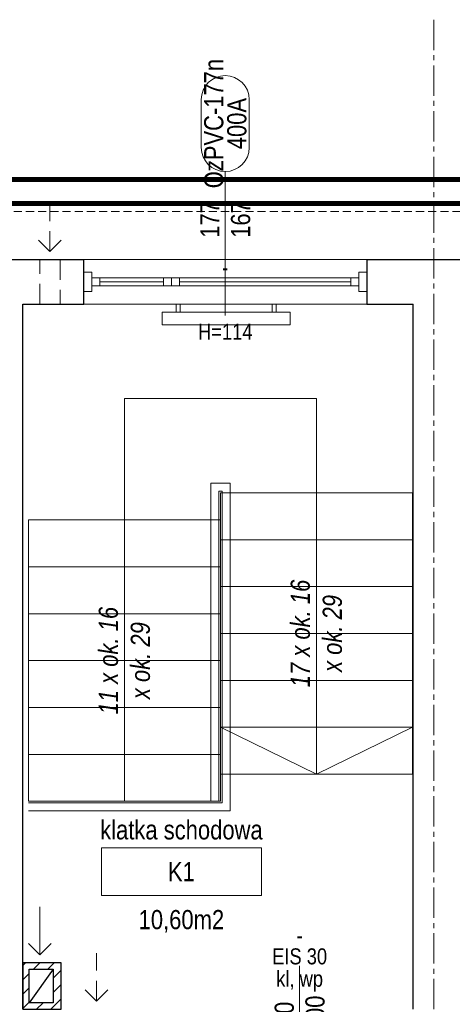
# Model space of a CAD drawing. Header units: millimetres. Extents: x -291747 to 77132, y 46721 to 203932.
# Tile 86 of 110: x 71407 to 71677, y 91515 to 92131. Entities that reach past the tile are written whole.
import ezdxf
from ezdxf.enums import TextEntityAlignment as Align

# ---------------------------------------------------------------- set-up
doc = ezdxf.new("R2010")
doc.units = ezdxf.units.MM
doc.header["$MEASUREMENT"] = 0
doc.linetypes.add('xreff_LSN_szatnie_PW_rzuty_14$0$CENTER2', pattern=[28.575, 19.05, -3.175, 3.175, -3.175])
doc.linetypes.add('xreff_LSN_szatnie_PW_rzuty_14$0$DASHED', pattern=[19.05, 12.7, -6.35])
doc.layers.get('0').update_dxf_attribs({"lineweight": 9})
for name, color, linetype, lineweight in [('FL-xref', 250, 'Continuous', 9), ('xreff_LSN_szatnie_PW_rzuty_14$0$A hatch', 8, 'Continuous', 5), ('xreff_LSN_szatnie_PW_rzuty_14$0$A okna zewnetrzne', 8, 'Continuous', 9), ('xreff_LSN_szatnie_PW_rzuty_14$0$A opis pom', 252, 'Continuous', 9), ('xreff_LSN_szatnie_PW_rzuty_14$0$A opis pom pow', 252, 'Continuous', 9), ('xreff_LSN_szatnie_PW_rzuty_14$0$A opis stolarka', 252, 'Continuous', 9), ('xreff_LSN_szatnie_PW_rzuty_14$0$A opis stolarka NWD typ', 252, 'Continuous', 9), ('xreff_LSN_szatnie_PW_rzuty_14$0$A opis stolarka NWD wyposażenie', 252, 'Continuous', 9), ('xreff_LSN_szatnie_PW_rzuty_14$0$A opis technologia', 8, 'Continuous', 13), ('xreff_LSN_szatnie_PW_rzuty_14$0$A widok', 252, 'Continuous', 9), ('xreff_LSN_szatnie_PW_rzuty_14$0$A widok wyżej', 252, 'xreff_LSN_szatnie_PW_rzuty_14$0$DASHED', 9), ('xreff_LSN_szatnie_PW_rzuty_14$0$A zakres', 252, 'Continuous', 9), ('xreff_LSN_szatnie_PW_rzuty_14$0$A-Wall', 252, 'Continuous', 9), ('xreff_LSN_szatnie_PW_rzuty_14$0$IS grzejniki', 8, 'Continuous', 9), ('xreff_LSN_szatnie_PW_rzuty_14$0$IS nawiewniki scienne', 8, 'xreff_LSN_szatnie_PW_rzuty_14$0$DASHED', 9), ('xreff_LSN_szatnie_PW_rzuty_14$0$IS wentylacja kratki projektowane', 8, 'Continuous', 9), ('xreff_LSN_szatnie_PW_rzuty_14$0$S-Grid-Iden', 8, 'xreff_LSN_szatnie_PW_rzuty_14$0$CENTER2', 9)]:
    doc.layers.add(name, color=color, linetype=linetype, lineweight=lineweight)
doc.layers.add('xreff_LSN_szatnie_PW_rzuty_14$0$A opis ppoż drzwi', color=252, linetype='Continuous', lineweight=9, transparency=0.25)
doc.layers.add('xreff_LSN_szatnie_PW_rzuty_14$0$A opis ppoż okna', color=252, linetype='Continuous', lineweight=9, transparency=0.25)
doc.styles.add('xreff_LSN_szatnie_PW_rzuty_14$0$STYL ASA', font='ARIALN.TTF')

# ---------------------------------------------------------------- blocks, each defined once
blk = doc.blocks.new('xreff_LSN_szatnie_PW_rzuty_14$0$blok do okna')
for points in [[(28.5, 2.5), (33.5, 2.5), (33.5, -2.5), (28.5, -2.5)], [(33.5, 2.5), (38.5, 2.5), (38.5, -2.5), (33.5, -2.5)]]:
    blk.add_lwpolyline(points, close=True)
for points in [[(-78.5, 0), (28.5, 0)], [(38.5, 0), (78.5, 0)]]:
    blk.add_lwpolyline(points)
blk = doc.blocks.new('xreff_LSN_szatnie_PW_rzuty_14$0$wtag_UP')
at = {"transparency": 33554687, "elevation": 0}
for points in [[(0, 30), (0, -30)], [(0, -30), (0, -60)]]:
    blk.add_lwpolyline(points, dxfattribs=at)
at = {"layer": 'xreff_LSN_szatnie_PW_rzuty_14$0$A opis stolarka NWD typ', "transparency": 33554687, "elevation": 0}
blk.add_lwpolyline([(15, 75, 1), (-15, 75), (-15, 45, 1), (15, 45)], format="xyb", close=True, dxfattribs=at)
at = {"ltscale": 0.1, "transparency": 33554687, "style": 'xreff_LSN_szatnie_PW_rzuty_14$0$STYL ASA'}
blk.add_attdef('WINDOWS:SZEROKOŚĆ', text='', height=12, rotation=90, dxfattribs=at).set_placement((0, 0), align=Align.BOTTOM_CENTER)
blk.add_attdef('WINDOWS:WYSOKOŚĆ', text='', height=12, rotation=90, dxfattribs=at).set_placement((3.6, 0), align=Align.TOP_CENTER)
blk.add_attdef('WINDOWS:PARAPET', text='', height=10, dxfattribs=at).set_placement((0, -70.22, 0), align=Align.MIDDLE_CENTER)
at = {"layer": 'xreff_LSN_szatnie_PW_rzuty_14$0$A opis ppoż okna', "ltscale": 0.1, "transparency": 33554687, "style": 'xreff_LSN_szatnie_PW_rzuty_14$0$STYL ASA'}
blk.add_attdef('WINDOWS:PPOŻ', text='', height=10, dxfattribs=at).set_placement((0, -30, 0), align=Align.MIDDLE_CENTER)
at = {"layer": 'xreff_LSN_szatnie_PW_rzuty_14$0$A opis stolarka NWD typ', "ltscale": 0.1, "transparency": 33554687, "style": 'xreff_LSN_szatnie_PW_rzuty_14$0$STYL ASA'}
blk.add_attdef('WINDOWS:PODTYP', text='', height=12, rotation=90, dxfattribs=at).set_placement((1.2, 60), align=Align.TOP_CENTER)
blk.add_attdef('WINDOWS:TYP', text='', height=12, rotation=90, dxfattribs=at).set_placement((2.4, 60), align=Align.BOTTOM_CENTER)
blk = doc.blocks.new('xreff_LSN_szatnie_PW_rzuty_14$0$tag wn')
blk.add_lwpolyline([(-25, -7.5), (25, -7.5), (25, 7.5), (-25, 7.5)], close=True)
at = {"style": 'xreff_LSN_szatnie_PW_rzuty_14$0$STYL ASA'}
blk.add_attdef('ROOM:NO', text='', height=6, dxfattribs=at).set_placement((0, 0), align=Align.MIDDLE_CENTER)
at = {"layer": 'xreff_LSN_szatnie_PW_rzuty_14$0$A opis pom pow', "style": 'xreff_LSN_szatnie_PW_rzuty_14$0$STYL ASA'}
blk.add_attdef('ROOM:AREA', text='', height=6, dxfattribs=at).set_placement((0, -15), align=Align.MIDDLE_CENTER)
blk = doc.blocks.new('xreff_LSN_szatnie_PW_rzuty_14$0$ddtag_DOWN')
at = {"transparency": 33554687}
blk.add_lwpolyline([(0, -30), (0, 30)], dxfattribs=at)
at = {"layer": 'xreff_LSN_szatnie_PW_rzuty_14$0$A opis stolarka NWD typ', "transparency": 33554687}
blk.add_lwpolyline([(15, -75, -1), (-15, -75), (-15, -45, -1), (15, -45)], format="xyb", close=True, dxfattribs=at)
at = {"ltscale": 0.1, "transparency": 33554687, "style": 'xreff_LSN_szatnie_PW_rzuty_14$0$STYL ASA'}
blk.add_attdef('DOORS:SZEROKOŚĆ', text='', height=12, rotation=90, dxfattribs=at).set_placement((0, 0, 0), align=Align.BOTTOM_CENTER)
blk.add_attdef('DOORS:WYSOKOŚĆ', text='', height=12, rotation=90, dxfattribs=at).set_placement((3.6, 0, 0), align=Align.TOP_CENTER)
blk.add_attdef('DOORS:AKUSTYKA', text='', height=10, dxfattribs=at).set_placement((0, 49), align=Align.MIDDLE_CENTER)
at = {"layer": 'xreff_LSN_szatnie_PW_rzuty_14$0$A opis ppoż drzwi', "ltscale": 0.1, "transparency": 33554687, "style": 'xreff_LSN_szatnie_PW_rzuty_14$0$STYL ASA'}
blk.add_attdef('DOORS:PPOŻ', text='', height=10, dxfattribs=at).set_placement((0, 36), align=Align.MIDDLE_CENTER)
at = {"layer": 'xreff_LSN_szatnie_PW_rzuty_14$0$A opis stolarka NWD typ', "ltscale": 0.1, "transparency": 33554687, "style": 'xreff_LSN_szatnie_PW_rzuty_14$0$STYL ASA'}
blk.add_attdef('DOORS:PODTYP', text='', height=12, rotation=90, dxfattribs=at).set_placement((1.2, -60, 0), align=Align.TOP_CENTER)
blk.add_attdef('DOORS:TYP', text='', height=12, rotation=90, dxfattribs=at).set_placement((2.4, -60, 0), align=Align.BOTTOM_CENTER)
at = {"layer": 'xreff_LSN_szatnie_PW_rzuty_14$0$A opis stolarka NWD wyposażenie', "ltscale": 0.1, "transparency": 33554687, "style": 'xreff_LSN_szatnie_PW_rzuty_14$0$STYL ASA'}
blk.add_attdef('DOORS:WYPOSAŻENIE', text='', height=10, dxfattribs=at).set_placement((0, 22), align=Align.MIDDLE_CENTER)
blk = doc.blocks.new('xreff_LSN_szatnie_PW_rzuty_14')
at = {"layer": 'xreff_LSN_szatnie_PW_rzuty_14$0$A hatch', "linetype": 'Continuous', "lineweight": 5}
h = blk.add_hatch(dxfattribs=at)
h.set_pattern_fill('ANSI31', color=256, scale=2, angle=540)
h.set_pattern_definition([(225, (-19998.269, 159128.0403), (4.49012806, -4.49012806), [])])
h.paths.add_polyline_path([(71408.68, 91541.22), (71432.68, 91541.22), (71432.68, 91512.22), (71408.68, 91512.22)])
h.paths.add_polyline_path([(71427.68, 91537.22), (71412.68, 91537.22), (71412.68, 91516.22), (71427.68, 91516.22)], flags=16)
at = {"layer": 'xreff_LSN_szatnie_PW_rzuty_14$0$A okna zewnetrzne', "linetype": 'Continuous', "lineweight": 9}
for p, q in [((71623.68, 91981.22), (71446.68, 91981.22)), ((71456.68, 91964.72), (71456.68, 91969.72)), ((71613.68, 91964.72), (71613.68, 91969.72)), ((71623.68, 91953.22), (71446.68, 91953.22))]:
    blk.add_line(p, q, dxfattribs=at)
for points in [[(71451.68, 91973.22), (71446.68, 91973.22), (71446.68, 91961.22), (71451.68, 91961.22)], [(71618.68, 91964.72), (71618.68, 91969.72), (71451.68, 91969.72), (71451.68, 91964.72)], [(71618.68, 91973.22), (71623.68, 91973.22), (71623.68, 91961.22), (71618.68, 91961.22)]]:
    blk.add_lwpolyline(points, close=True, dxfattribs=at)
at = {"layer": 'xreff_LSN_szatnie_PW_rzuty_14$0$A widok'}
for points in [[(71472.18, 91642.22), (71472.18, 91818.22), (71472.18, 91894.22), (71592.18, 91894.22), (71592.18, 91659.22)], [(71526.18, 91642.22), (71526.18, 91841.22), (71538.18, 91841.22), (71538.18, 91636.22), (71412.18, 91636.22)], [(71531.18, 91642.22), (71531.18, 91836.22), (71533.18, 91836.22), (71533.18, 91641.22), (71412.18, 91641.22)], [(71652.18, 91805.89), (71532.18, 91805.89)], [(71412.18, 91788.89), (71532.18, 91788.89)], [(71652.18, 91776.55), (71532.18, 91776.55)], [(71412.18, 91759.55), (71532.18, 91759.55)], [(71652.18, 91747.22), (71532.18, 91747.22)], [(71412.18, 91730.22), (71532.18, 91730.22)], [(71652.18, 91717.89), (71532.18, 91717.89)], [(71412.18, 91700.89), (71532.18, 91700.89)], [(71652.18, 91688.55), (71532.18, 91688.55)], [(71532.18, 91688.55), (71592.18, 91659.22), (71652.18, 91688.55)], [(71412.18, 91671.55), (71532.18, 91671.55)]]:
    blk.add_lwpolyline(points, dxfattribs=at)
for points in [[(71532.18, 91659.22), (71652.18, 91659.22), (71652.18, 91835.22), (71532.18, 91835.22)], [(71412.18, 91818.22), (71532.18, 91818.22), (71532.18, 91642.22), (71412.18, 91642.22)]]:
    blk.add_lwpolyline(points, close=True, dxfattribs=at)
at = {"layer": 'xreff_LSN_szatnie_PW_rzuty_14$0$A widok wyżej', "linetype": 'xreff_LSN_szatnie_PW_rzuty_14$0$DASHED', "lineweight": 9, "ltscale": 0.2}
for p, q in [((71623.68, 91981.22), (71446.68, 91981.22)), ((71446.68, 91953.22), (71623.68, 91953.22))]:
    blk.add_line(p, q, dxfattribs=at)
at = {"layer": 'xreff_LSN_szatnie_PW_rzuty_14$0$A widok wyżej', "ltscale": 0.4}
blk.add_lwpolyline([(65352.68, 92011.22), (72855.68, 92011.22)], dxfattribs=at)
at = {"layer": 'xreff_LSN_szatnie_PW_rzuty_14$0$A zakres', "linetype": 'xreff_LSN_szatnie_PW_rzuty_14$0$DASHED', "transparency": 33554623, "const_width": 3}
for points in [[(67446.18, 92031.22), (67446.18, 90639.22), (72869.68, 90639.22), (72869.68, 92031.22)], [(69888.68, 91499.22), (69888.68, 92016.22), (72859.68, 92016.22), (72859.68, 90654.22), (70481.68, 90654.22), (70481.68, 91280.38), (70101.18, 91280.22), (70101.18, 91499.22)]]:
    blk.add_lwpolyline(points, close=True, dxfattribs=at)
at = {"layer": 'xreff_LSN_szatnie_PW_rzuty_14$0$A-Wall', "linetype": 'Continuous', "lineweight": 25}
for p, q in [((71323.68, 91981.22), (71446.68, 91981.22)), ((71446.68, 91953.22), (71446.68, 91981.22)), ((71623.68, 91981.22), (71744.68, 91981.22)), ((71623.68, 91981.22), (71623.68, 91953.22)), ((71408.68, 91953.22), (71446.68, 91953.22)), ((71408.68, 91512.22), (71408.68, 91953.22)), ((71623.68, 91953.22), (71652.68, 91953.22)), ((71652.68, 91512.22), (71652.68, 91953.22))]:
    blk.add_line(p, q, dxfattribs=at)
for points in [[(71432.68, 91541.22), (71408.68, 91541.22), (71408.68, 91512.22), (71432.68, 91512.22)], [(71427.68, 91516.22), (71412.68, 91516.22), (71412.68, 91537.22), (71427.68, 91537.22)]]:
    blk.add_lwpolyline(points, close=True, dxfattribs=at)
blk.add_lwpolyline([(71427.68, 91537.22), (71412.68, 91516.22)], dxfattribs=at)
at = {"layer": 'xreff_LSN_szatnie_PW_rzuty_14$0$IS grzejniki'}
for p, q in [((71504.44, 91948.22), (71504.44, 91953.22)), ((71504.44, 91953.22), (71506.94, 91953.22)), ((71506.94, 91953.22), (71506.94, 91948.22)), ((71566.94, 91953.22), (71564.44, 91953.22)), ((71564.44, 91953.22), (71564.44, 91948.22)), ((71566.94, 91948.22), (71566.94, 91953.22)), ((71575.69, 91948.22), (71495.69, 91948.22)), ((71495.69, 91948.22), (71495.69, 91940.22)), ((71575.69, 91940.22), (71575.69, 91948.22)), ((71495.69, 91940.22), (71575.69, 91940.22))]:
    blk.add_line(p, q, dxfattribs=at)
at = {"layer": 'xreff_LSN_szatnie_PW_rzuty_14$0$IS nawiewniki scienne'}
for points in [[(71425.58, 91986.22), (71425.58, 92016.22)], [(71418.51, 91993.29), (71425.58, 91986.22), (71432.65, 91993.29)]]:
    blk.add_lwpolyline(points, dxfattribs=at)
blk.add_lwpolyline([(71419.23, 91981.22), (71431.93, 91981.22), (71431.93, 91953.22), (71419.23, 91953.22)], close=True, dxfattribs=at)
at = {"layer": 'xreff_LSN_szatnie_PW_rzuty_14$0$IS nawiewniki scienne', "elevation": 232}
for points in [[(71454.65, 91517.22), (71454.65, 91547.22)], [(71447.58, 91524.29), (71454.65, 91517.22), (71461.72, 91524.29)]]:
    blk.add_lwpolyline(points, dxfattribs=at)
at = {"layer": 'xreff_LSN_szatnie_PW_rzuty_14$0$IS wentylacja kratki projektowane'}
for points in [[(71419.18, 91546.22), (71419.18, 91576.22)], [(71426.26, 91553.29), (71419.18, 91546.22), (71412.11, 91553.29)]]:
    blk.add_lwpolyline(points, dxfattribs=at)
at = {"layer": 'xreff_LSN_szatnie_PW_rzuty_14$0$S-Grid-Iden'}
blk.add_lwpolyline([(71665.68, 92131.22), (71665.68, 90539.22)], dxfattribs=at)
at = {"layer": 'xreff_LSN_szatnie_PW_rzuty_14$0$A okna zewnetrzne', "linetype": 'Continuous', "lineweight": 9, "rotation": 180}
blk.add_blockref('xreff_LSN_szatnie_PW_rzuty_14$0$blok do okna', (71535.18, 91967.22), dxfattribs=at)
at = {"layer": 'xreff_LSN_szatnie_PW_rzuty_14$0$A opis pom', "linetype": 'Continuous', "lineweight": 9, "xscale": 2, "yscale": 2, "zscale": 2}
blk.add_blockref('xreff_LSN_szatnie_PW_rzuty_14$0$tag wn', (71507.77, 91598.21), dxfattribs=at).add_auto_attribs({'ROOM:NO': 'K1', 'ROOM:AREA': '10,60m2'})
at = {"layer": 'xreff_LSN_szatnie_PW_rzuty_14$0$A opis stolarka', "linetype": 'Continuous', "lineweight": 9}
ref = blk.add_blockref('xreff_LSN_szatnie_PW_rzuty_14$0$wtag_UP', (71535.18, 92006.22, 0), dxfattribs=at)
ref.add_attrib('WINDOWS:TYP', 'OzPVC-177n', dxfattribs={"layer": 'xreff_LSN_szatnie_PW_rzuty_14$0$A opis stolarka NWD typ', "ltscale": 0.1, "height": 12, "rotation": 90, "style": 'xreff_LSN_szatnie_PW_rzuty_14$0$STYL ASA'}).set_placement((71537.58, 92066.22, 0), align=Align.BOTTOM_CENTER)
ref.add_attrib('WINDOWS:PODTYP', '400A', dxfattribs={"layer": 'xreff_LSN_szatnie_PW_rzuty_14$0$A opis stolarka NWD typ', "ltscale": 0.1, "height": 12, "rotation": 90, "style": 'xreff_LSN_szatnie_PW_rzuty_14$0$STYL ASA'}).set_placement((71536.38, 92066.22, 0), align=Align.TOP_CENTER)
ref.add_attrib('WINDOWS:SZEROKOŚĆ', '177', dxfattribs={"layer": '0', "ltscale": 0.1, "height": 12, "rotation": 90, "style": 'xreff_LSN_szatnie_PW_rzuty_14$0$STYL ASA'}).set_placement((71535.18, 92006.22, 0), align=Align.BOTTOM_CENTER)
ref.add_attrib('WINDOWS:WYSOKOŚĆ', '167', dxfattribs={"layer": '0', "ltscale": 0.1, "height": 12, "rotation": 90, "style": 'xreff_LSN_szatnie_PW_rzuty_14$0$STYL ASA'}).set_placement((71538.78, 92006.22, 0), align=Align.TOP_CENTER)
ref.add_attrib('WINDOWS:PPOŻ', '-', dxfattribs={"layer": 'xreff_LSN_szatnie_PW_rzuty_14$0$A opis ppoż okna', "ltscale": 0.1, "height": 10, "style": 'xreff_LSN_szatnie_PW_rzuty_14$0$STYL ASA'}).set_placement((71535.18, 91976.22), align=Align.MIDDLE_CENTER)
ref.add_attrib('WINDOWS:PARAPET', 'H=114', dxfattribs={"layer": '0', "ltscale": 0.1, "height": 10, "style": 'xreff_LSN_szatnie_PW_rzuty_14$0$STYL ASA'}).set_placement((71535.18, 91936), align=Align.MIDDLE_CENTER)
ref = blk.add_blockref('xreff_LSN_szatnie_PW_rzuty_14$0$ddtag_DOWN', (71581.68, 91509.22, 0), dxfattribs=at)
ref.add_attrib('DOORS:AKUSTYKA', '-', dxfattribs={"layer": '0', "ltscale": 0.1, "height": 10, "style": 'xreff_LSN_szatnie_PW_rzuty_14$0$STYL ASA'}).set_placement((71581.68, 91558.22, 0), align=Align.MIDDLE_CENTER)
ref.add_attrib('DOORS:PPOŻ', 'EIS 30', dxfattribs={"layer": 'xreff_LSN_szatnie_PW_rzuty_14$0$A opis ppoż drzwi', "ltscale": 0.1, "height": 10, "style": 'xreff_LSN_szatnie_PW_rzuty_14$0$STYL ASA'}).set_placement((71581.68, 91545.22, 0), align=Align.MIDDLE_CENTER)
ref.add_attrib('DOORS:WYSOKOŚĆ', '200', dxfattribs={"layer": '0', "ltscale": 0.1, "height": 12, "rotation": 90, "style": 'xreff_LSN_szatnie_PW_rzuty_14$0$STYL ASA'}).set_placement((71585.28, 91509.22), align=Align.TOP_CENTER)
ref.add_attrib('DOORS:SZEROKOŚĆ', '90', dxfattribs={"layer": '0', "ltscale": 0.1, "height": 12, "rotation": 90, "style": 'xreff_LSN_szatnie_PW_rzuty_14$0$STYL ASA'}).set_placement((71581.68, 91509.22), align=Align.BOTTOM_CENTER)
ref.add_attrib('DOORS:PODTYP', '100Ap', dxfattribs={"layer": 'xreff_LSN_szatnie_PW_rzuty_14$0$A opis stolarka NWD typ', "ltscale": 0.1, "height": 12, "rotation": 90, "style": 'xreff_LSN_szatnie_PW_rzuty_14$0$STYL ASA'}).set_placement((71582.88, 91449.22), align=Align.TOP_CENTER)
ref.add_attrib('DOORS:TYP', 'Dwp-90', dxfattribs={"layer": 'xreff_LSN_szatnie_PW_rzuty_14$0$A opis stolarka NWD typ', "ltscale": 0.1, "height": 12, "rotation": 90, "style": 'xreff_LSN_szatnie_PW_rzuty_14$0$STYL ASA'}).set_placement((71584.08, 91449.22), align=Align.BOTTOM_CENTER)
ref.add_attrib('DOORS:WYPOSAŻENIE', 'kl, wp', dxfattribs={"layer": 'xreff_LSN_szatnie_PW_rzuty_14$0$A opis stolarka NWD wyposażenie', "ltscale": 0.1, "height": 10, "style": 'xreff_LSN_szatnie_PW_rzuty_14$0$STYL ASA'}).set_placement((71581.68, 91531.22, 0), align=Align.MIDDLE_CENTER)
at = {"layer": 'xreff_LSN_szatnie_PW_rzuty_14$0$A opis technologia', "char_height": 12, "attachment_point": 5, "rotation": 90, "style": 'xreff_LSN_szatnie_PW_rzuty_14$0$STYL ASA'}
for s, width, insert in [('\\pxqc;{\\fArial Narrow|b0|i1|c238|p34;17 x ok. 16 x ok. 29}', 76.7153, (71592.18, 91747.22)), ('\\pxqc;{\\fArial Narrow|b0|i1|c238|p34;11 x ok. 16 x ok. 29}', 74.4904, (71472.18, 91730.22))]:
    blk.add_mtext_dynamic_manual_height_columns(s, width=width, gutter_width=1, heights=[0], dxfattribs=dict(at, insert=insert))
at = {"layer": 'xreff_LSN_szatnie_PW_rzuty_14$0$A opis technologia', "insert": (71507.77, 91618.21), "char_height": 12, "attachment_point": 8, "style": 'xreff_LSN_szatnie_PW_rzuty_14$0$STYL ASA'}
blk.add_mtext_dynamic_manual_height_columns('klatka schodowa', width=187.6495, gutter_width=1, heights=[0], dxfattribs=at)

msp = doc.modelspace()

# ---------------------------------------------------------------- block references
at = {"layer": 'FL-xref'}
msp.add_blockref('xreff_LSN_szatnie_PW_rzuty_14', (0, 0), dxfattribs=at)

doc.saveas('drawing.dxf')
